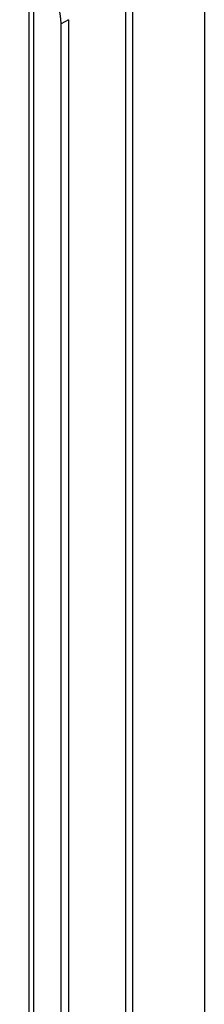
# Model space of a CAD drawing. Header units: inches. Extents: x 0 to 215, y -25 to 140.
# Tile 60 of 63: x 192.39 to 193.6, y 76.9 to 83.35. Entities that reach past the tile are written whole.
import ezdxf

# ---------------------------------------------------------------- set-up
doc = ezdxf.new("R2010")
doc.units = ezdxf.units.IN
doc.header["$LTSCALE"] = 12.924396
doc.header["$MEASUREMENT"] = 0
doc.layers.add('Visible Edges(ANSI)', color=7, linetype='Continuous', lineweight=25)
doc.layers.add('Visible Tangent Edges(ANSI)', color=7, linetype='Continuous', lineweight=25)

msp = doc.modelspace()

# ---------------------------------------------------------------- linework, layer by layer
at = {"layer": 'Visible Edges(ANSI)'}
for p, q in [((192.4503, 60.4046), (192.4503, 83.4966)), ((192.6598, 60.291), (192.6598, 83.3209)), ((192.7079, 83.3486), (192.7079, 60.3188))]:
    msp.add_line(p, q, dxfattribs=at)
msp.add_ellipse((192.3873, 83.4782), major_axis=(-0.1927, 0.3337), ratio=0.57735, start_param=3.926991, end_param=5.497787, dxfattribs=at)
at = {"layer": 'Visible Tangent Edges(ANSI)'}
for p, q in [((193.5996, 84.1781), (193.5996, 59.8449)), ((193.0833, 60.7693), (193.0833, 83.7992)), ((193.1272, 83.7992), (193.1272, 60.7693)), ((192.4793, 60.2891), (192.4793, 83.5313)), ((192.7079, 83.3486), (192.6598, 83.3209))]:
    msp.add_line(p, q, dxfattribs=at)

doc.saveas('drawing.dxf')
